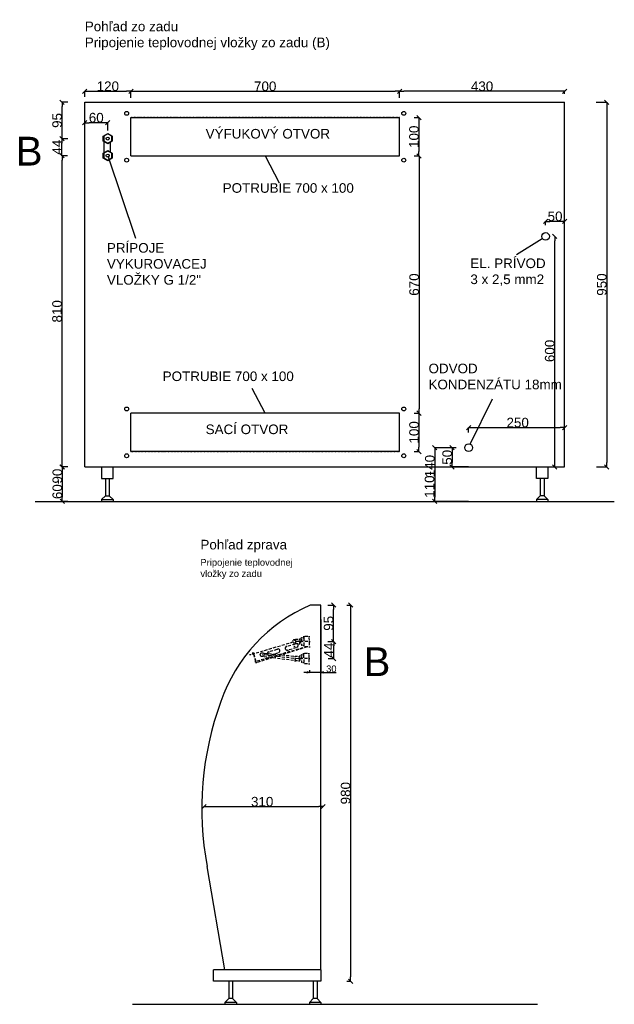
# Model space of a CAD drawing. Extents: x -170 to 4180, y -66 to 2750.
# Tile 6 of 6: x 2630 to 4180, y -60 to 2505. Entities that reach past the tile are written whole.
import ezdxf

# ---------------------------------------------------------------- set-up
doc = ezdxf.new("R2010")
doc.units = 0
doc.header["$MEASUREMENT"] = 0
doc.linetypes.add('Achse', pattern=[11.5, 0, -4, 7.5, 0])
doc.linetypes.add('Hustě  tečkovaná', pattern=[3.75, 1.25, -2.5])
for name, color, linetype in [('Kóty délkové', 7, 'Continuous'), ('Oblouky a kružnice', 7, 'Continuous'), ('Textové bloky', 7, 'Continuous'), ('Čáry', 7, 'Continuous')]:
    doc.layers.add(name, color=color, linetype=linetype)
doc.styles.add('GENERATED_STYLE_1', font='ARIAL.ttf')
doc.styles.add('GENERATED_STYLE_2', font='ARIAL.ttf')
doc.dimstyles.new('Dimstyle_4D6', dxfattribs={"dimtxt": 17.5, "dimasz": 7.125, "dimexe": 0.18, "dimexo": 0, "dimgap": 0.09, "dimtad": 1, "dimdec": 0, "dimzin": 0, "dimdsep": 46, "dimtxsty": 'GENERATED_STYLE_1', "dimblk": 'ARROWHEAD_3', "dimblk1": 'ARROWHEAD_3', "dimblk2": 'ARROWHEAD_3', "dimcen": 0.09, "dimclrd": 7, "dimclre": 7, "dimclrt": 7, "dimazin": 0, "dimtfac": 1, "dimtdec": 4, "dimtmove": 0, "dimatfit": 0, "dimfxl": 0, "dimtolj": 1, "dimtzin": 0, "dimarcsym": 0})
doc.dimstyles.new('Peter', dxfattribs={"dimtxt": 25, "dimasz": 11.4, "dimexe": 0.18, "dimexo": 0, "dimgap": 0.09, "dimtad": 1, "dimdec": 0, "dimlfac": 0.9995, "dimzin": 0, "dimdsep": 46, "dimtxsty": 'GENERATED_STYLE_1', "dimblk": 'ARROWHEAD_6', "dimblk1": 'ARROWHEAD_6', "dimblk2": 'ARROWHEAD_6', "dimcen": 0.09, "dimclrd": 7, "dimclre": 7, "dimclrt": 7, "dimazin": 0, "dimtfac": 1, "dimtdec": 4, "dimtmove": 0, "dimatfit": 0, "dimfxl": 0, "dimtolj": 1, "dimtzin": 0, "dimarcsym": 0})

# ---------------------------------------------------------------- blocks, each defined once
blk = doc.blocks.new('ARROWHEAD_6')
at = {"color": 0, "linetype": 'Continuous'}
for p, q in [((0, 0), (-1, 0)), ((-0.5, -0.5), (0.5, 0.5))]:
    blk.add_line(p, q, dxfattribs=at)
blk = doc.blocks.new('*D140')
at = {"color": 7, "linetype": 'Continuous', "lineweight": -2}
for p, q in [((2755.9, 1340), (2741.2, 1340)), ((2741.3, 1328.6), (2741.3, 1261.4)), ((2755.9, 1250), (2741.2, 1250))]:
    blk.add_line(p, q, dxfattribs=at)
at = {"layer": 'Defpoints', "color": 0}
for p in [(2755.9, 1340), (2741.3, 1250), (2755.9, 1250)]:
    blk.add_point(p, dxfattribs=at)
at = {"color": 7, "lineweight": -2, "xscale": 11.4, "yscale": 11.4, "zscale": 11.4}
for p, rotation in [((2741.3, 1340), 90), ((2741.3, 1250), 270)]:
    blk.add_blockref('ARROWHEAD_6', p, dxfattribs=dict(at, rotation=rotation))
at = {"color": 7, "linetype": 'Continuous', "lineweight": 0, "insert": (2728.5, 1316), "char_height": 25, "attachment_point": 5, "rotation": 90, "style": 'GENERATED_STYLE_1'}
blk.add_mtext('\\A1;90', dxfattribs=at)
blk = doc.blocks.new('*D141')
at = {"color": 7, "linetype": 'Continuous', "lineweight": -2}
for p, q in [((2755.3, 2150.6), (2740.4, 2150.6)), ((2740.6, 1351.4), (2740.6, 2139.2)), ((2755.9, 1340), (2740.4, 1340))]:
    blk.add_line(p, q, dxfattribs=at)
at = {"layer": 'Defpoints', "color": 0}
for p in [(2740.6, 2150.6), (2755.3, 2150.6), (2755.9, 1340)]:
    blk.add_point(p, dxfattribs=at)
at = {"color": 7, "lineweight": -2, "xscale": 11.4, "yscale": 11.4, "zscale": 11.4}
for p, rotation in [((2740.6, 2150.6), 90), ((2740.6, 1340), 270)]:
    blk.add_blockref('ARROWHEAD_6', p, dxfattribs=dict(at, rotation=rotation))
at = {"color": 7, "linetype": 'Continuous', "lineweight": 0, "insert": (2727.8, 1745.3), "char_height": 25, "attachment_point": 5, "rotation": 90, "style": 'GENERATED_STYLE_1'}
blk.add_mtext('\\A1;810', dxfattribs=at)
blk = doc.blocks.new('*D142')
at = {"color": 7, "linetype": 'Continuous', "lineweight": -2}
for p, q in [((2755.5, 2195), (2740.3, 2195)), ((2740.5, 2162), (2740.5, 2183.6)), ((2754.4, 2150.6), (2740.3, 2150.6))]:
    blk.add_line(p, q, dxfattribs=at)
at = {"layer": 'Defpoints', "color": 0}
for p in [(2740.5, 2195), (2755.5, 2195), (2754.4, 2150.6)]:
    blk.add_point(p, dxfattribs=at)
at = {"color": 7, "lineweight": -2, "xscale": 11.4, "yscale": 11.4, "zscale": 11.4}
for p, rotation in [((2740.5, 2195), 90), ((2740.5, 2150.6), 270)]:
    blk.add_blockref('ARROWHEAD_6', p, dxfattribs=dict(at, rotation=rotation))
at = {"color": 7, "linetype": 'Continuous', "lineweight": 0, "insert": (2727.9, 2172.8), "char_height": 25, "attachment_point": 5, "rotation": 90, "style": 'GENERATED_STYLE_1'}
blk.add_mtext('\\A1;44', dxfattribs=at)
blk = doc.blocks.new('*D143')
at = {"color": 7, "linetype": 'Continuous', "lineweight": -2}
for p, q in [((2755.5, 2290), (2740.6, 2290)), ((2740.8, 2206.4), (2740.8, 2278.6)), ((2755.5, 2195), (2740.6, 2195))]:
    blk.add_line(p, q, dxfattribs=at)
at = {"layer": 'Defpoints', "color": 0}
for p in [(2740.8, 2290), (2755.5, 2290), (2755.5, 2195)]:
    blk.add_point(p, dxfattribs=at)
at = {"color": 7, "lineweight": -2, "xscale": 11.4, "yscale": 11.4, "zscale": 11.4}
for p, rotation in [((2740.8, 2290), 90), ((2740.8, 2195), 270)]:
    blk.add_blockref('ARROWHEAD_6', p, dxfattribs=dict(at, rotation=rotation))
at = {"color": 7, "linetype": 'Continuous', "lineweight": 0, "insert": (2727.9, 2242.5), "char_height": 25, "attachment_point": 5, "rotation": 90, "style": 'GENERATED_STYLE_1'}
blk.add_mtext('\\A1;95', dxfattribs=at)
blk = doc.blocks.new('*D144')
at = {"color": 7, "linetype": 'Continuous', "lineweight": -2}
for p, q in [((2800, 2195), (2800, 2236.9)), ((2848.3, 2236.7), (2811.4, 2236.7)), ((2859.7, 2216), (2859.7, 2236.9))]:
    blk.add_line(p, q, dxfattribs=at)
at = {"layer": 'Defpoints', "color": 0}
for p in [(2800, 2236.7), (2859.7, 2216), (2800, 2195)]:
    blk.add_point(p, dxfattribs=at)
at = {"color": 7, "lineweight": -2, "xscale": 11.4, "yscale": 11.4, "zscale": 11.4, "rotation": 180}
blk.add_blockref('ARROWHEAD_6', (2800, 2236.7), dxfattribs=at)
at = {"color": 7, "lineweight": -2, "xscale": 11.4, "yscale": 11.4, "zscale": 11.4}
blk.add_blockref('ARROWHEAD_6', (2859.7, 2236.7), dxfattribs=at)
at = {"color": 7, "linetype": 'Continuous', "lineweight": 0, "insert": (2829.8, 2249.6), "char_height": 25, "attachment_point": 5, "style": 'GENERATED_STYLE_1'}
blk.add_mtext('\\A1;60', dxfattribs=at)
blk = doc.blocks.new('*D145')
at = {"color": 7, "linetype": 'Continuous', "lineweight": -2}
for p, q in [((2800, 2304.4), (2800, 2318.8)), ((2811.4, 2318.6), (2908.6, 2318.6)), ((2920, 2301.6), (2920, 2318.8))]:
    blk.add_line(p, q, dxfattribs=at)
at = {"layer": 'Defpoints', "color": 0}
for p in [(2920, 2318.6), (2800, 2304.4), (2920, 2301.6)]:
    blk.add_point(p, dxfattribs=at)
at = {"color": 7, "lineweight": -2, "xscale": 11.4, "yscale": 11.4, "zscale": 11.4, "rotation": 180}
blk.add_blockref('ARROWHEAD_6', (2800, 2318.6), dxfattribs=at)
at = {"color": 7, "lineweight": -2, "xscale": 11.4, "yscale": 11.4, "zscale": 11.4}
blk.add_blockref('ARROWHEAD_6', (2920, 2318.6), dxfattribs=at)
at = {"color": 7, "linetype": 'Continuous', "lineweight": 0, "insert": (2860, 2331.5), "char_height": 25, "attachment_point": 5, "style": 'GENERATED_STYLE_1'}
blk.add_mtext('\\A1;120', dxfattribs=at)
blk = doc.blocks.new('*D146')
at = {"color": 7, "linetype": 'Continuous', "lineweight": -2}
for p, q in [((2920, 2318.6), (2920, 2318.8)), ((2931.4, 2318.6), (3608.6, 2318.6)), ((3620, 2301.6), (3620, 2318.8))]:
    blk.add_line(p, q, dxfattribs=at)
at = {"layer": 'Defpoints', "color": 0}
for p in [(2920, 2318.6), (3620, 2318.6), (3620, 2301.6)]:
    blk.add_point(p, dxfattribs=at)
at = {"color": 7, "lineweight": -2, "xscale": 11.4, "yscale": 11.4, "zscale": 11.4, "rotation": 180}
blk.add_blockref('ARROWHEAD_6', (2920, 2318.6), dxfattribs=at)
at = {"color": 7, "lineweight": -2, "xscale": 11.4, "yscale": 11.4, "zscale": 11.4}
blk.add_blockref('ARROWHEAD_6', (3620, 2318.6), dxfattribs=at)
at = {"color": 7, "linetype": 'Continuous', "lineweight": 0, "insert": (3270, 2331.4), "char_height": 25, "attachment_point": 5, "style": 'GENERATED_STYLE_1'}
blk.add_mtext('\\A1;700', dxfattribs=at)
blk = doc.blocks.new('*D147')
at = {"color": 7, "linetype": 'Continuous', "lineweight": -2}
for p, q in [((3620, 2318.6), (3620, 2318.8)), ((4038.6, 2318.6), (3631.4, 2318.6)), ((4050, 2311.6), (4050, 2318.8))]:
    blk.add_line(p, q, dxfattribs=at)
at = {"layer": 'Defpoints', "color": 0}
for p in [(3620, 2318.6), (3620, 2318.6), (4050, 2311.6)]:
    blk.add_point(p, dxfattribs=at)
at = {"color": 7, "lineweight": -2, "xscale": 11.4, "yscale": 11.4, "zscale": 11.4, "rotation": 180}
blk.add_blockref('ARROWHEAD_6', (3620, 2318.6), dxfattribs=at)
at = {"color": 7, "lineweight": -2, "xscale": 11.4, "yscale": 11.4, "zscale": 11.4}
blk.add_blockref('ARROWHEAD_6', (4050, 2318.6), dxfattribs=at)
at = {"color": 7, "linetype": 'Continuous', "lineweight": 0, "insert": (3835, 2331.4), "char_height": 25, "attachment_point": 5, "style": 'GENERATED_STYLE_1'}
blk.add_mtext('\\A1;430', dxfattribs=at)
blk = doc.blocks.new('*D148')
at = {"color": 7, "linetype": 'Continuous', "lineweight": -2}
for p, q in [((3658.1, 2250), (3670.7, 2250)), ((3670.6, 2238.6), (3670.6, 2161.4)), ((3658.1, 2150), (3670.7, 2150))]:
    blk.add_line(p, q, dxfattribs=at)
at = {"layer": 'Defpoints', "color": 0}
for p in [(3658.1, 2250), (3658.1, 2150), (3670.6, 2150)]:
    blk.add_point(p, dxfattribs=at)
at = {"color": 7, "lineweight": -2, "xscale": 11.4, "yscale": 11.4, "zscale": 11.4}
for p, rotation in [((3670.6, 2250), 90), ((3670.6, 2150), 270)]:
    blk.add_blockref('ARROWHEAD_6', p, dxfattribs=dict(at, rotation=rotation))
at = {"color": 7, "linetype": 'Continuous', "lineweight": 0, "insert": (3657.7, 2200), "char_height": 25, "attachment_point": 5, "rotation": 90, "style": 'GENERATED_STYLE_1'}
blk.add_mtext('\\A1;100', dxfattribs=at)
blk = doc.blocks.new('*D149')
at = {"color": 7, "linetype": 'Continuous', "lineweight": -2}
for p, q in [((3658.3, 2150), (3671.1, 2150)), ((3671, 2138.6), (3671, 1491.4)), ((3658.3, 1480), (3671.1, 1480))]:
    blk.add_line(p, q, dxfattribs=at)
at = {"layer": 'Defpoints', "color": 0}
for p in [(3658.3, 2150), (3658.3, 1480), (3671, 1480)]:
    blk.add_point(p, dxfattribs=at)
at = {"color": 7, "lineweight": -2, "xscale": 11.4, "yscale": 11.4, "zscale": 11.4}
for p, rotation in [((3671, 2150), 90), ((3671, 1480), 270)]:
    blk.add_blockref('ARROWHEAD_6', p, dxfattribs=dict(at, rotation=rotation))
at = {"color": 7, "linetype": 'Continuous', "lineweight": 0, "insert": (3658.1, 1815), "char_height": 25, "attachment_point": 5, "rotation": 90, "style": 'GENERATED_STYLE_1'}
blk.add_mtext('\\A1;670', dxfattribs=at)
blk = doc.blocks.new('*D150')
at = {"color": 7, "linetype": 'Continuous', "lineweight": -2}
for p, q in [((3658.3, 1480), (3670.9, 1480)), ((3670.7, 1468.6), (3670.7, 1391.4)), ((3658.2, 1380), (3670.9, 1380))]:
    blk.add_line(p, q, dxfattribs=at)
at = {"layer": 'Defpoints', "color": 0}
for p in [(3658.3, 1480), (3658.2, 1380), (3670.7, 1380)]:
    blk.add_point(p, dxfattribs=at)
at = {"color": 7, "lineweight": -2, "xscale": 11.4, "yscale": 11.4, "zscale": 11.4}
for p, rotation in [((3670.7, 1480), 90), ((3670.7, 1380), 270)]:
    blk.add_blockref('ARROWHEAD_6', p, dxfattribs=dict(at, rotation=rotation))
at = {"color": 7, "linetype": 'Continuous', "lineweight": 0, "insert": (3657.9, 1430), "char_height": 25, "attachment_point": 5, "rotation": 90, "style": 'GENERATED_STYLE_1'}
blk.add_mtext('\\A1;100', dxfattribs=at)
blk = doc.blocks.new('*D151')
at = {"color": 7, "linetype": 'Continuous', "lineweight": -2}
for p, q in [((3800, 1429.5), (3800, 1442.6)), ((3811.4, 1442.4), (4038.6, 1442.4)), ((4050, 1390), (4050, 1442.6))]:
    blk.add_line(p, q, dxfattribs=at)
at = {"layer": 'Defpoints', "color": 0}
for p in [(4050, 1442.4), (3800, 1429.5), (4050, 1390)]:
    blk.add_point(p, dxfattribs=at)
at = {"color": 7, "lineweight": -2, "xscale": 11.4, "yscale": 11.4, "zscale": 11.4, "rotation": 180}
blk.add_blockref('ARROWHEAD_6', (3800, 1442.4), dxfattribs=at)
at = {"color": 7, "lineweight": -2, "xscale": 11.4, "yscale": 11.4, "zscale": 11.4}
blk.add_blockref('ARROWHEAD_6', (4050, 1442.4), dxfattribs=at)
at = {"color": 7, "linetype": 'Continuous', "lineweight": 0, "insert": (3927.8, 1455.3), "char_height": 25, "attachment_point": 5, "style": 'GENERATED_STYLE_1'}
blk.add_mtext('\\A1;250', dxfattribs=at)
blk = doc.blocks.new('*D152')
at = {"color": 7, "linetype": 'Continuous', "lineweight": -2}
for p, q in [((3767.6, 1390), (3756.9, 1390)), ((3757, 1378.6), (3757, 1351.4)), ((3800, 1340), (3756.9, 1340))]:
    blk.add_line(p, q, dxfattribs=at)
at = {"layer": 'Defpoints', "color": 0}
for p in [(3767.6, 1390), (3757, 1340), (3800, 1340)]:
    blk.add_point(p, dxfattribs=at)
at = {"color": 7, "lineweight": -2, "xscale": 11.4, "yscale": 11.4, "zscale": 11.4}
for p, rotation in [((3757, 1390), 90), ((3757, 1340), 270)]:
    blk.add_blockref('ARROWHEAD_6', p, dxfattribs=dict(at, rotation=rotation))
at = {"color": 7, "linetype": 'Continuous', "lineweight": 0, "insert": (3744.2, 1365), "char_height": 25, "attachment_point": 5, "rotation": 90, "style": 'GENERATED_STYLE_1'}
blk.add_mtext('\\A1;50', dxfattribs=at)
blk = doc.blocks.new('*D153')
at = {"color": 7, "linetype": 'Continuous', "lineweight": -2}
for p, q in [((3756.9, 1390), (3711.7, 1390)), ((3711.8, 1378.6), (3711.8, 1261.4)), ((3800, 1250), (3711.7, 1250))]:
    blk.add_line(p, q, dxfattribs=at)
at = {"layer": 'Defpoints', "color": 0}
for p in [(3756.9, 1390), (3711.8, 1250), (3800, 1250)]:
    blk.add_point(p, dxfattribs=at)
at = {"color": 7, "lineweight": -2, "xscale": 11.4, "yscale": 11.4, "zscale": 11.4}
for p, rotation in [((3711.8, 1390), 90), ((3711.8, 1250), 270)]:
    blk.add_blockref('ARROWHEAD_6', p, dxfattribs=dict(at, rotation=rotation))
at = {"color": 7, "linetype": 'Continuous', "lineweight": 0, "insert": (3699, 1342.1), "char_height": 25, "attachment_point": 5, "rotation": 90, "style": 'GENERATED_STYLE_1'}
blk.add_mtext('\\A1;140', dxfattribs=at)
blk = doc.blocks.new('*D154')
at = {"color": 7, "linetype": 'Continuous', "lineweight": -2}
for p, q in [((4024.1, 1940.4), (4024.4, 1940.4)), ((4024.3, 1351.4), (4024.3, 1929)), ((4018.6, 1340), (4024.4, 1340))]:
    blk.add_line(p, q, dxfattribs=at)
at = {"layer": 'Defpoints', "color": 0}
for p in [(4024.1, 1940.4), (4024.3, 1940.4), (4018.6, 1340)]:
    blk.add_point(p, dxfattribs=at)
at = {"color": 7, "lineweight": -2, "xscale": 11.4, "yscale": 11.4, "zscale": 11.4}
for p, rotation in [((4024.3, 1940.4), 90), ((4024.3, 1340), 270)]:
    blk.add_blockref('ARROWHEAD_6', p, dxfattribs=dict(at, rotation=rotation))
at = {"color": 7, "linetype": 'Continuous', "lineweight": 0, "insert": (4011.4, 1642.1), "char_height": 25, "attachment_point": 5, "rotation": 90, "style": 'GENERATED_STYLE_1'}
blk.add_mtext('\\A1;600', dxfattribs=at)
blk = doc.blocks.new('*D155')
at = {"color": 7, "linetype": 'Continuous', "lineweight": -2}
for p, q in [((4000.4, 1970), (4000.4, 1979.9)), ((4038.6, 1979.7), (4011.8, 1979.7)), ((4050, 1938.1), (4050, 1979.9))]:
    blk.add_line(p, q, dxfattribs=at)
at = {"layer": 'Defpoints', "color": 0}
for p in [(4000.4, 1979.7), (4000.4, 1970), (4050, 1938.1)]:
    blk.add_point(p, dxfattribs=at)
at = {"color": 7, "lineweight": -2, "xscale": 11.4, "yscale": 11.4, "zscale": 11.4, "rotation": 180}
blk.add_blockref('ARROWHEAD_6', (4000.4, 1979.7), dxfattribs=at)
at = {"color": 7, "lineweight": -2, "xscale": 11.4, "yscale": 11.4, "zscale": 11.4}
blk.add_blockref('ARROWHEAD_6', (4050, 1979.7), dxfattribs=at)
at = {"color": 7, "linetype": 'Continuous', "lineweight": 0, "insert": (4025.2, 1992.6), "char_height": 25, "attachment_point": 5, "style": 'GENERATED_STYLE_1'}
blk.add_mtext('\\A1;50', dxfattribs=at)
blk = doc.blocks.new('*D157')
at = {"color": 7, "linetype": 'Continuous', "lineweight": -2}
for p, q in [((4132.6, 2290), (4160.2, 2290)), ((4160, 2278.6), (4160, 1351.4)), ((4133.2, 1340), (4160.2, 1340))]:
    blk.add_line(p, q, dxfattribs=at)
at = {"layer": 'Defpoints', "color": 0}
for p in [(4132.6, 2290), (4133.2, 1340), (4160, 1340)]:
    blk.add_point(p, dxfattribs=at)
at = {"color": 7, "lineweight": -2, "xscale": 11.4, "yscale": 11.4, "zscale": 11.4}
for p, rotation in [((4160, 2290), 90), ((4160, 1340), 270)]:
    blk.add_blockref('ARROWHEAD_6', p, dxfattribs=dict(at, rotation=rotation))
at = {"color": 7, "linetype": 'Continuous', "lineweight": 0, "insert": (4147.1, 1815), "char_height": 25, "attachment_point": 5, "rotation": 90, "style": 'GENERATED_STYLE_1'}
blk.add_mtext('\\A1;950', dxfattribs=at)
blk = doc.blocks.new('*D162')
at = {"color": 7, "linetype": 'Continuous', "lineweight": -2}
for p, q in [((3433.4, 980), (3448.3, 980)), ((3448.2, 896.4), (3448.2, 968.6)), ((3433.5, 885), (3448.3, 885))]:
    blk.add_line(p, q, dxfattribs=at)
at = {"layer": 'Defpoints', "color": 0}
for p in [(3433.4, 980), (3448.2, 980), (3433.5, 885)]:
    blk.add_point(p, dxfattribs=at)
at = {"color": 7, "lineweight": -2, "xscale": 11.4, "yscale": 11.4, "zscale": 11.4}
for p, rotation in [((3448.2, 980), 90), ((3448.2, 885), 270)]:
    blk.add_blockref('ARROWHEAD_6', p, dxfattribs=dict(at, rotation=rotation))
at = {"color": 7, "linetype": 'Continuous', "lineweight": 0, "insert": (3435.3, 932.5), "char_height": 25, "attachment_point": 5, "rotation": 90, "style": 'GENERATED_STYLE_1'}
blk.add_mtext('\\A1;95', dxfattribs=at)
blk = doc.blocks.new('*D163')
at = {"color": 7, "linetype": 'Continuous', "lineweight": -2}
for p, q in [((3433.5, 885), (3448.7, 885)), ((3448.5, 851.9), (3448.5, 873.6)), ((3434, 840.5), (3448.7, 840.5))]:
    blk.add_line(p, q, dxfattribs=at)
at = {"layer": 'Defpoints', "color": 0}
for p in [(3433.5, 885), (3448.5, 885), (3434, 840.5)]:
    blk.add_point(p, dxfattribs=at)
at = {"color": 7, "lineweight": -2, "xscale": 11.4, "yscale": 11.4, "zscale": 11.4}
for p, rotation in [((3448.5, 885), 90), ((3448.5, 840.5), 270)]:
    blk.add_blockref('ARROWHEAD_6', p, dxfattribs=dict(at, rotation=rotation))
at = {"color": 7, "linetype": 'Continuous', "lineweight": 0, "insert": (3435.9, 862.7), "char_height": 25, "attachment_point": 5, "rotation": 90, "style": 'GENERATED_STYLE_1'}
blk.add_mtext('\\A1;44', dxfattribs=at)
blk = doc.blocks.new('ARROWHEAD_3')
at = {"color": 0, "linetype": 'Continuous'}
blk.add_line((0, 0), (-1, 0), dxfattribs=at)
blk.add_lwpolyline([(-1, 0.2679), (0, 0), (-1, -0.2679)], dxfattribs=at)
blk = doc.blocks.new('*D164')
at = {"layer": 'Defpoints', "color": 0}
for p in [(3415.3, 942.3), (3385.2, 810.6), (3385.2, 804.8)]:
    blk.add_point(p, dxfattribs=at)
at = {"layer": 'Kóty délkové', "color": 7, "linetype": 'Continuous', "lineweight": -2}
for p, q in [((3415.3, 942.3), (3415.3, 804.6)), ((3385.2, 804.8), (3370.9, 804.8)), ((3385.2, 810.6), (3385.2, 804.6)), ((3415.3, 804.8), (3385.2, 804.8)), ((3415.3, 804.8), (3454.9, 804.8)), ((3415.3, 804.8), (3429.6, 804.8))]:
    blk.add_line(p, q, dxfattribs=at)
at = {"layer": 'Kóty délkové', "color": 7, "lineweight": -2, "xscale": 7.124999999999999, "yscale": 7.124999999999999, "zscale": 7.124999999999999}
blk.add_blockref('ARROWHEAD_3', (3385.2, 804.8), dxfattribs=at)
at = {"layer": 'Kóty délkové', "color": 7, "lineweight": -2, "xscale": 7.124999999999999, "yscale": 7.124999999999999, "zscale": 7.124999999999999, "rotation": 180}
blk.add_blockref('ARROWHEAD_3', (3415.3, 804.8), dxfattribs=at)
at = {"layer": 'Kóty délkové', "color": 7, "linetype": 'Continuous', "insert": (3442.3, 813.8), "char_height": 17.5, "attachment_point": 5, "style": 'GENERATED_STYLE_1'}
blk.add_mtext('\\A1;30', dxfattribs=at)
blk = doc.blocks.new('*D182')
at = {"color": 7, "linetype": 'Continuous', "lineweight": -2}
for p, q in [((3110.5, 454.6), (3110.5, 455.1)), ((3121.9, 454.9), (3409.3, 454.9)), ((3420.7, 454.6), (3420.7, 455.1))]:
    blk.add_line(p, q, dxfattribs=at)
at = {"layer": 'Defpoints', "color": 0}
for p in [(3110.5, 454.6), (3420.7, 454.9), (3420.7, 454.6)]:
    blk.add_point(p, dxfattribs=at)
at = {"color": 7, "lineweight": -2, "xscale": 11.4, "yscale": 11.4, "zscale": 11.4, "rotation": 180}
blk.add_blockref('ARROWHEAD_6', (3110.5, 454.9), dxfattribs=at)
at = {"color": 7, "lineweight": -2, "xscale": 11.4, "yscale": 11.4, "zscale": 11.4}
blk.add_blockref('ARROWHEAD_6', (3420.7, 454.9), dxfattribs=at)
at = {"color": 7, "linetype": 'Continuous', "lineweight": 0, "insert": (3262.1, 467.7), "char_height": 25, "attachment_point": 5, "style": 'GENERATED_STYLE_1'}
blk.add_mtext('\\A1;310', dxfattribs=at)
blk = doc.blocks.new('*D184')
at = {"color": 7, "linetype": 'Continuous', "lineweight": -2}
for p, q in [((3483, 980), (3492.7, 980)), ((3492.5, 968.6), (3492.5, 11.4)), ((3483, 0), (3492.7, 0))]:
    blk.add_line(p, q, dxfattribs=at)
at = {"layer": 'Defpoints', "color": 0}
for p in [(3483, 980), (3483, 0), (3492.5, 0)]:
    blk.add_point(p, dxfattribs=at)
at = {"color": 7, "lineweight": -2, "xscale": 11.4, "yscale": 11.4, "zscale": 11.4}
for p, rotation in [((3492.5, 980), 90), ((3492.5, 0), 270)]:
    blk.add_blockref('ARROWHEAD_6', p, dxfattribs=dict(at, rotation=rotation))
at = {"color": 7, "linetype": 'Continuous', "lineweight": 0, "insert": (3479.6, 490), "char_height": 25, "attachment_point": 5, "rotation": 90, "style": 'GENERATED_STYLE_1'}
blk.add_mtext('\\A1;980', dxfattribs=at)

msp = doc.modelspace()

# ---------------------------------------------------------------- linework, layer by layer
at = {"layer": 'Oblouky a kružnice', "color": 7, "linetype": 'Continuous'}
for centre, radius in [((2909, 2261), 5), ((3631, 2261), 5), ((2909, 2139), 5), ((3631, 2139), 5), ((4000.4, 1940.4), 10), ((2909, 1491), 5), ((3631, 1491), 5), ((3800, 1390), 10), ((2909, 1369), 5), ((3631, 1369), 5)]:
    msp.add_circle(centre, radius, dxfattribs=at)
at = {"layer": 'Oblouky a kružnice', "color": 1, "linetype": 'Continuous'}
for centre, radius in [((2859.6, 2195.3), 4), ((2859.6, 2150.9), 4), ((3262, 850.8), 5)]:
    msp.add_circle(centre, radius, dxfattribs=at)
at = {"layer": 'Oblouky a kružnice', "color": 7, "linetype": 'Continuous'}
for centre, radius, start, end in [((3556.9, 589.4), 426, 113.5115, 160.8796), ((3918.8, 449.2), 814, 159.8995, 190.611)]:
    msp.add_arc(centre, radius, start, end, dxfattribs=at)
at = {"layer": 'Oblouky a kružnice', "color": 1, "linetype": 'Continuous'}
for centre, start, end in [((3327.2, 867.8), 106.4658, 288.3937), ((3351.2, 874.9), 288.6811, 65.6204), ((3280.5, 853.7), 106.4658, 288.3937), ((3303.2, 860.7), 288.6811, 106.4999)]:
    msp.add_arc(centre, 5, start, end, dxfattribs=at)
at = {"layer": 'Čáry', "color": 7, "linetype": 'Continuous'}
for p, q in [((2800, 1340), (2800, 2290)), ((2800, 2290), (4050, 2290)), ((4050, 1340), (4050, 2290)), ((2920, 2250), (3620, 2250)), ((2920, 2150), (2920, 2250)), ((3620, 2150), (3620, 2250)), ((2849.8, 2187.5), (2849.8, 2158.7)), ((2866.7, 2160.3), (2866.7, 2185.9)), ((2860, 2150.6), (2932, 1935.8)), ((2920, 2150), (3620, 2150)), ((3270, 2150), (3306.5, 2080)), ((3925.1, 1893.2), (3992, 1935.1)), ((3270, 1480), (3236.3, 1544.6)), ((3804.4, 1399), (3862.5, 1517.4)), ((2920, 1380), (2920, 1480)), ((3620, 1480), (2920, 1480)), ((2920, 1380), (2920, 1480)), ((3620, 1380), (3620, 1480)), ((3620, 1380), (2920, 1380)), ((2800, 1340), (4050, 1340)), ((2843.5, 1340), (2843.5, 1310)), ((2873.5, 1310), (2873.5, 1340)), ((3976.5, 1310), (3976.5, 1340)), ((4006.5, 1340), (4006.5, 1310)), ((2843.5, 1310), (2873.5, 1310)), ((2853.5, 1310), (2853.5, 1265)), ((2863.5, 1310), (2863.5, 1265)), ((4006.5, 1310), (3976.5, 1310)), ((3986.5, 1310), (3986.5, 1265)), ((3996.5, 1309.9), (3996.5, 1265)), ((2843.5, 1255), (2853.5, 1265)), ((2853.5, 1265), (2863.5, 1265)), ((2873.5, 1255), (2863.5, 1265)), ((3976.5, 1255), (3986.5, 1265)), ((3996.5, 1265), (3986.5, 1265)), ((4006.5, 1255), (3996.5, 1265)), ((2670.4, 1250), (4179.6, 1250)), ((2843.5, 1255), (2843.5, 1250)), ((2843.5, 1255), (2873.5, 1255)), ((2873.5, 1255), (2873.5, 1250)), ((4006.5, 1255), (3976.5, 1255)), ((3976.5, 1255), (3976.5, 1250)), ((4006.5, 1255), (4006.5, 1250)), ((3415, 980), (3387, 980)), ((3415, 30), (3415, 980)), ((3165, 30), (3118.7, 299.3)), ((3135, 0), (3135, 30)), ((3415, 30), (3135, 30)), ((3415, 30), (3415, 0)), ((3415, 0), (3135, 0)), ((3175, 0), (3175, -45)), ((3185, 0), (3185, -45)), ((3395, 0), (3395, -45)), ((3405, 0), (3405, -45)), ((3165, -55), (3175, -45)), ((3185, -45), (3175, -45)), ((3195, -55), (3185, -45)), ((3385, -55), (3395, -45)), ((3405, -45), (3395, -45)), ((3415, -55), (3405, -45)), ((2923.9, -60), (3979.8, -60)), ((3195, -55), (3165, -55)), ((3165, -55), (3165, -60)), ((3195, -55), (3195, -60)), ((3415, -55), (3385, -55)), ((3385, -55), (3385, -60)), ((3415, -55), (3415, -60))]:
    msp.add_line(p, q, dxfattribs=at)
at = {"layer": 'Čáry', "color": 7, "linetype": 'Hustě  tečkovaná'}
for p, q in [((3620, 2250), (2920, 2250)), ((2920, 2150), (2920, 2250)), ((3620, 2150), (3620, 2250)), ((2920, 2150), (3620, 2150)), ((3620, 1480), (2920, 1480)), ((3620, 1380), (3620, 1480)), ((2920, 1380), (3620, 1380)), ((3371.5, 0), (3341.5, 0))]:
    msp.add_line(p, q, dxfattribs=at)
at = {"layer": 'Čáry', "color": 1, "linetype": 'Continuous'}
for p, q in [((2847.9, 2202), (2859.6, 2208.8)), ((2859.6, 2207.3), (2849.2, 2201.3)), ((2859.6, 2208.8), (2871.3, 2202)), ((2870, 2201.3), (2859.6, 2207.3)), ((2847.9, 2188.5), (2847.9, 2202)), ((2859.6, 2181.8), (2847.9, 2188.5)), ((2849.2, 2201.3), (2849.2, 2189.3)), ((2849.2, 2189.3), (2859.6, 2183.3)), ((2859.6, 2183.3), (2870, 2189.3)), ((2871.3, 2188.5), (2859.6, 2181.8)), ((2870, 2189.3), (2870, 2201.3)), ((2871.3, 2202), (2871.3, 2188.5)), ((2847.9, 2157.7), (2859.6, 2164.4)), ((2847.9, 2144.2), (2847.9, 2157.7)), ((2859.6, 2162.9), (2849.2, 2156.9)), ((2849.2, 2156.9), (2849.2, 2144.9)), ((2859.6, 2164.4), (2871.3, 2157.7)), ((2870, 2156.9), (2859.6, 2162.9)), ((2870, 2144.9), (2870, 2156.9)), ((2871.3, 2157.7), (2871.3, 2144.2)), ((2859.6, 2137.4), (2847.9, 2144.2)), ((2849.2, 2144.9), (2859.6, 2138.9)), ((2859.6, 2138.9), (2870, 2144.9)), ((2871.3, 2144.2), (2859.6, 2137.4))]:
    msp.add_line(p, q, dxfattribs=at)
at = {"layer": 'Čáry', "color": 1, "linetype": 'Achse'}
for p, q in [((3384.9, 898.6), (3370.9, 898.5)), ((3370.9, 898.5), (3371.1, 871.5)), ((3385.1, 871.6), (3384.9, 898.6)), ((3231, 851), (3346, 885)), ((3325.8, 872.6), (3349.8, 879.7)), ((3338.8, 885.9), (3339, 882.9)), ((3340.7, 886.7), (3339.4, 886.7)), ((3341.2, 887.4), (3343.2, 887.5)), ((3348.5, 888.8), (3342.7, 888.5)), ((3345.9, 871.9), (3345.7, 891.2)), ((3385, 885.1), (3347.1, 884.9)), ((3349, 890.4), (3349, 879.4)), ((3359, 890.4), (3349, 890.4)), ((3359, 879.4), (3349, 879.4)), ((3361, 891), (3359, 890.9)), ((3359, 890.9), (3359, 878.9)), ((3361, 879), (3359, 878.9)), ((3361, 892), (3361, 878)), ((3365, 892), (3361, 892)), ((3365, 878), (3361, 878)), ((3371, 895), (3365, 895)), ((3365, 895), (3365, 875)), ((3371, 875), (3365, 875)), ((3238.2, 855.6), (3244.2, 835.2)), ((3239.1, 855.9), (3245.1, 835.5)), ((3244.6, 833.4), (3375.2, 871.5)), ((3246.3, 830.3), (3379.6, 871.8)), ((3348.4, 840.4), (3262, 850.8)), ((3348.4, 845.9), (3265.7, 854.1)), ((3279.1, 858.5), (3303.1, 865.6)), ((3280.8, 848.8), (3304.8, 855.9)), ((3328.8, 863), (3352.8, 870.1)), ((3358.2, 846.5), (3358.2, 834.5)), ((3360.2, 846.5), (3358.2, 846.5)), ((3364.2, 847.5), (3360.2, 847.5)), ((3360.2, 847.5), (3360.2, 833.5)), ((3370.2, 850.5), (3364.2, 850.5)), ((3364.2, 850.5), (3364.2, 830.5)), ((3384.1, 854.1), (3370.1, 854)), ((3370.1, 854), (3370.3, 827)), ((3385.1, 871.6), (3371.1, 871.5)), ((3384.3, 827.1), (3384.1, 854.1)), ((3348.2, 834.9), (3260.9, 846.4)), ((3384.2, 840.6), (3346.3, 840.4)), ((3358.2, 846), (3348.2, 845.9)), ((3358.2, 835), (3348.2, 834.9)), ((3348.4, 845.9), (3348.4, 834.9)), ((3360.2, 834.5), (3358.2, 834.5)), ((3364.2, 833.5), (3360.2, 833.5)), ((3370.2, 830.5), (3364.2, 830.5)), ((3384.3, 827.1), (3370.3, 827))]:
    msp.add_line(p, q, dxfattribs=at)

# ---------------------------------------------------------------- texts
at = {"linetype": 'Continuous', "lineweight": 0, "char_height": 61.635, "width": 75.503, "attachment_point": 1, "rotation": 90, "style": 'GENERATED_STYLE_2'}
for s, insert in [('{\\H0.405612x;110-}', (3685.6, 1259.5)), ('{\\H0.405612x;60-}', (2715.8, 1256.1))]:
    msp.add_mtext(s, dxfattribs=dict(at, insert=insert))
at = {"layer": 'Textové bloky', "color": 7, "attachment_point": 1, "style": 'GENERATED_STYLE_1'}
for s, insert, char_height, width in [('{Pohľad zo zadu\\PPripojenie teplovodnej vložky zo zadu (B)}', (2800, 2500), 25, 1107.706), ('{\\fArial CE|b0|i0|c238|p34;VÝFUKOVÝ OTVOR}', (3114.9, 2220.4), 25, 377.291), ('{\\C1;B}', (2620, 2200), 75, 291.06), ('{\\fArial CE|b0|i0|c238|p34;POTRUBIE 700 x 100}', (3159.3, 2079.1), 25, 396.683), ('{\\fArial CE|b0|i0|c238|p34;PRÍPOJE \\PVYKUROVACEJ \\PVLOŽKY G 1/2"}', (2857.6, 1923.1), 25, 396.683), ('{\\fArial CE|b0|i0|c238|p34;EL. PRÍVOD\\P3 x 2,5 mm2}', (3804.6, 1882.9), 25, 202.709), ('{\\fArial CE|b0|i0|c238|p34;ODVOD \\PKONDENZÁTU 18mm}', (3695.5, 1608.9), 25, 367.829), ('{\\fArial CE|b0|i0|c238|p34;POTRUBIE 700 x 100}', (3002.9, 1588.6), 25, 396.683), ('{\\fArial CE|b0|i0|c238|p34;SACÍ OTVOR }', (3114.9, 1450.4), 25, 377.291), ('{Pohľad zprava}', (3101.2, 1150), 25, 470.248), ('{Pripojenie teplovodnej vložky zo zadu}', (3101.2, 1100), 17.5, 255.516), ('{\\C1;B}', (3526.2, 870), 75, 291.06)]:
    msp.add_mtext(s, dxfattribs=dict(at, insert=insert, char_height=char_height, width=width))

# ---------------------------------------------------------------- dimensions: what is measured, and where the dimension line sits
at = {"linetype": 'Continuous', "lineweight": 0}
for base, p1, p2, picture, middle in [((2920, 2318.6), (2800, 2304.4), (2920, 2301.6), '*D145', (2860, 2331.5)), ((3620, 2318.6), (2920, 2318.6), (3620, 2301.6), '*D146', (3270, 2331.4)), ((3620, 2318.6), (4050, 2311.6), (3620, 2318.6), '*D147', (3835, 2331.4)), ((2800, 2236.7), (2859.7, 2216), (2800, 2195), '*D144', (2829.8, 2249.6)), ((4000.4, 1979.7), (4050, 1938.1), (4000.4, 1970), '*D155', (4025.2, 1992.6))]:
    dim = msp.add_linear_dim(base=base, p1=p1, p2=p2, dimstyle='Peter', dxfattribs=at)
    dim.commit()
    dim.dimension.update_dxf_attribs({"geometry": picture, "text_midpoint": middle})
for base, p1, p2, picture, middle in [((2740.8, 2290), (2755.5, 2195), (2755.5, 2290), '*D143', (2727.9, 2242.5)), ((4160, 1340), (4132.6, 2290), (4133.2, 1340), '*D157', (4147.1, 1815)), ((3670.6, 2150), (3658.1, 2250), (3658.1, 2150), '*D148', (3657.7, 2200)), ((2740.5, 2195), (2754.4, 2150.6), (2755.5, 2195), '*D142', (2727.9, 2172.8)), ((2740.6, 2150.6), (2755.9, 1340), (2755.3, 2150.6), '*D141', (2727.8, 1745.3)), ((3671, 1480), (3658.3, 2150), (3658.3, 1480), '*D149', (3658.1, 1815)), ((3670.7, 1380), (3658.3, 1480), (3658.2, 1380), '*D150', (3657.9, 1430)), ((3448.2, 980), (3433.5, 885), (3433.4, 980), '*D162', (3435.3, 932.5)), ((3492.5, 0), (3483, 980), (3483, 0), '*D184', (3479.6, 490)), ((3448.5, 885), (3434, 840.5), (3433.5, 885), '*D163', (3435.9, 862.7))]:
    dim = msp.add_linear_dim(base=base, p1=p1, p2=p2, angle=90, dimstyle='Peter', dxfattribs=at)
    dim.commit()
    dim.dimension.update_dxf_attribs({"geometry": picture, "text_midpoint": middle})
for base, p1, p2, picture, middle in [((4024.3, 1940.4), (4018.6, 1340), (4024.1, 1940.4), '*D154', (4024.3, 1642.1)), ((3711.8, 1250), (3756.9, 1390), (3800, 1250), '*D153', (3711.8, 1342.1)), ((3757, 1340), (3767.6, 1390), (3800, 1340), '*D152', (3757, 1365)), ((2741.3, 1250), (2755.9, 1340), (2755.9, 1250), '*D140', (2741.3, 1316))]:
    dim = msp.add_linear_dim(base=base, p1=p1, p2=p2, angle=90, dimstyle='Peter', dxfattribs=at)
    dim.commit()
    dim.dimension.update_dxf_attribs({"geometry": picture, "text_midpoint": middle, "dimtype": 160})
for base, p1, p2, picture, middle in [((4050, 1442.4), (3800, 1429.5), (4050, 1390), '*D151', (3927.8, 1442.4)), ((3420.7, 454.9), (3110.5, 454.6), (3420.7, 454.6), '*D182', (3262.1, 454.9))]:
    dim = msp.add_linear_dim(base=base, p1=p1, p2=p2, dimstyle='Peter', dxfattribs=at)
    dim.commit()
    dim.dimension.update_dxf_attribs({"geometry": picture, "text_midpoint": middle, "dimtype": 160})
at = {"layer": 'Kóty délkové', "color": 7, "linetype": 'Continuous'}
dim = msp.add_linear_dim(base=(3385.2, 804.8), p1=(3415.3, 942.3), p2=(3385.2, 810.6), angle=180, dimstyle='Dimstyle_4D6', dxfattribs=at)
dim.commit()
dim.dimension.update_dxf_attribs({"geometry": '*D164', "text_midpoint": (3442.3, 804.8), "dimtype": 160})

doc.saveas('drawing.dxf')
